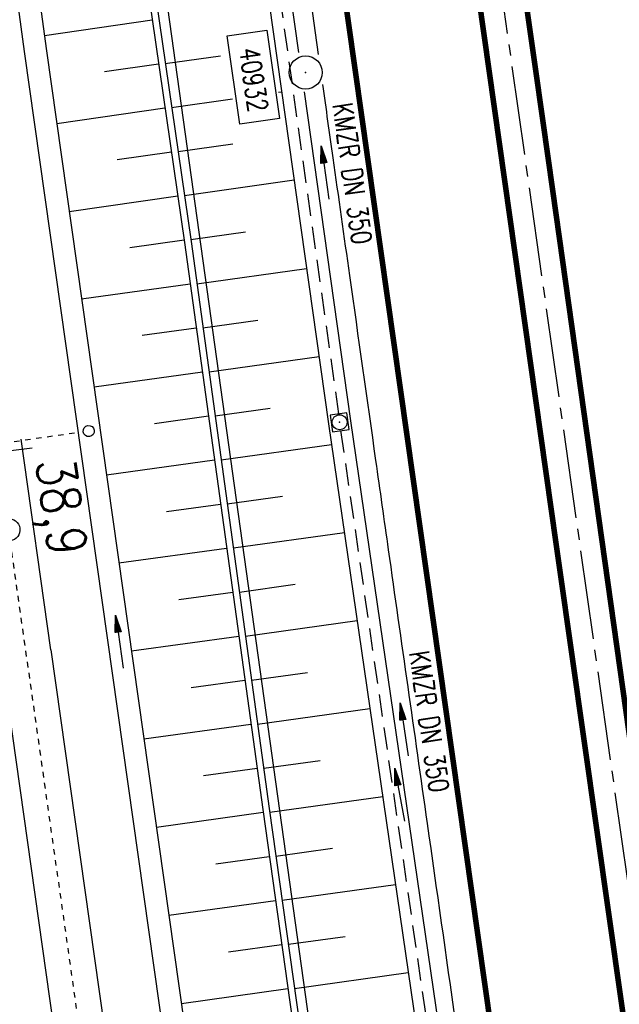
# Model space of a CAD drawing. Extents: x 446388 to 447135, y 445359 to 446567.
# Tile 34 of 80: x 446589 to 446643, y 445802 to 445891. Entities that reach past the tile are written whole.
import ezdxf
from ezdxf.enums import TextEntityAlignment as Align

# ---------------------------------------------------------------- set-up
doc = ezdxf.new("R2010")
doc.units = 0
doc.header["$LTSCALE"] = 2
doc.header["$MEASUREMENT"] = 0
for name, pattern in [('ACAD_ISO10W100W', [0.5, 0.25, -0.25]), ('ACHSE', [5.5, 4, -0.5, 0.5, -0.5]), ('AUSGEZOGEN', [0]), ('GESTRICH-X2', [1.5, 1, -0.5]), ('STRICHLINIEX2', [0.5, 0.25, -0.25])]:
    doc.linetypes.add(name, pattern=pattern)
doc.layers.get('0').update_dxf_attribs({"linetype": 'AUSGEZOGEN'})
for name, color, linetype in [('202-GRENZL-BAB', 7, 'AUSGEZOGEN'), ('ACHSETOP', 250, 'ACHSE'), ('BOESCHG', 250, 'AUSGEZOGEN'), ('DB-Bahnachse', 7, 'CONTINUOUS'), ('DB-Durchlässe', 15, 'CONTINUOUS'), ('DB-Gleisachse', 7, 'CONTINUOUS'), ('DB-RRB_41-201d', 15, 'CONTINUOUS'), ('FBRTOP', 250, 'AUSGEZOGEN'), ('KANAL', 7, 'GESTRICH-X2'), ('MULDE', 250, 'AUSGEZOGEN'), ('PFEIL', 7, 'CONTINUOUS'), ('PFEILTOP', 200, 'AUSGEZOGEN'), ('PP', 7, 'AUSGEZOGEN'), ('SCHSYMBOL', 200, 'AUSGEZOGEN'), ('TEXTO', 4, 'CONTINUOUS')]:
    doc.layers.add(name, color=color, linetype=linetype)
doc.styles.add('ROMANS', font='romans.shx', dxfattribs={"width": 0.8})

# ---------------------------------------------------------------- blocks, each defined once
blk = doc.blocks.new('20')
blk.add_lwpolyline([(-0.7540238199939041, -0.7510624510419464), (0.7541923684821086, -0.7510624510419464), (0.7541923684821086, 0.7497802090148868), (-0.7540238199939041, 0.7497802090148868)], close=True)
blk.add_circle((0, 0), 0.675503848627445)
blk.add_point((0, 0))
blk = doc.blocks.new('PP')
at = {"color": 0}
blk.add_circle((0, -0.0058763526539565), 1.493420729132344, dxfattribs=at)
blk.add_point((0, 0), dxfattribs=at)
blk = doc.blocks.new('PFEIL2')
at = {"color": 0}
for p, q in [((0.8796887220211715, 0.0024565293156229), (-2.401395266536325, -0.0115320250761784)), ((0.8808543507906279, -0.2709205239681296), (0.8785230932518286, 0.2758335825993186)), ((0.8785230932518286, 0.2758335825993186), (2.429089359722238, 0.0090619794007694)), ((0.9110887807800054, 0.2702307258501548), (0.8785706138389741, 0.2646884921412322)), ((0.9651190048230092, 0.2609349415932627), (0.8786494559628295, 0.2461975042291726)), ((1.01914922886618, 0.2516391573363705), (0.8787282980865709, 0.2277065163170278)), ((1.073179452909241, 0.24234337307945), (0.8788071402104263, 0.2092155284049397)), ((1.127209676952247, 0.2330475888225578), (0.8788859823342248, 0.1907245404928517)), ((1.181239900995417, 0.2237518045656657), (0.8789648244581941, 0.1722335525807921)), ((1.235270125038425, 0.2144560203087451), (0.8790436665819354, 0.1537425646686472)), ((1.289300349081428, 0.2051602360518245), (0.8791225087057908, 0.1352515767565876)), ((1.34333057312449, 0.195864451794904), (0.8792013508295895, 0.1167605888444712)), ((1.397360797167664, 0.1865686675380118), (0.8792801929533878, 0.0982696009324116)), ((1.451391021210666, 0.1772728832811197), (0.8793590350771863, 0.0797786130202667)), ((1.505421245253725, 0.1679770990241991), (0.8794378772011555, 0.0612876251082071)), ((1.559451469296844, 0.1586813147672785), (0.8795167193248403, 0.0427966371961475)), ((1.613481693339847, 0.1493855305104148), (0.8795955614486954, 0.024305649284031)), ((1.66751191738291, 0.140089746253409), (0.8796744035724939, 0.005814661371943)), ((1.721542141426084, 0.1307939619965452), (0.8797532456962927, -0.0126763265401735)), ((1.775572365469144, 0.1214981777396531), (0.8798320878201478, -0.0311673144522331)), ((1.82960258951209, 0.1122023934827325), (0.8799109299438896, -0.0496583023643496)), ((1.883632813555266, 0.1029066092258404), (0.8799897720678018, -0.0681492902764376)), ((1.937663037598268, 0.0936108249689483), (0.8800686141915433, -0.08664027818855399)), ((1.991693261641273, 0.0843150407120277), (0.8801474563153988, -0.105131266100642)), ((2.045723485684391, 0.0750192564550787), (0.8802262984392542, -0.1236222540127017)), ((2.099753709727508, 0.0657234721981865), (0.8803051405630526, -0.1421132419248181)), ((2.153783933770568, 0.056427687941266), (0.8803839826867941, -0.1606042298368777)), ((2.207814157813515, 0.0471319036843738), (0.8804628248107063, -0.1790952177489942)), ((2.261844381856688, 0.0378361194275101), (0.8805416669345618, -0.1975862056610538)), ((2.31587460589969, 0.0285403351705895), (0.8806205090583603, -0.2160771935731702)), ((2.36990482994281, 0.0192445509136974), (0.8806993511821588, -0.2345681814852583)), ((2.423935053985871, 0.009948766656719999), (0.8807781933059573, -0.2530591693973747)), ((2.429089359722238, 0.0090619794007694), (0.8808543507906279, -0.2709205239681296))]:
    blk.add_line(p, q, dxfattribs=at)

msp = doc.modelspace()

# ---------------------------------------------------------------- linework, layer by layer
at = {"layer": '202-GRENZL-BAB', "flags": 128}
msp.add_lwpolyline([(446598.0932822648, 445919.7672984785), (446640.7165166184, 445614.0030132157)], dxfattribs=at)
at = {"layer": 'ACHSETOP'}
msp.add_lwpolyline([(446545.2282277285, 446505.5007569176), (446552.414, 446454.803), (446566.447, 446355.792), (446583.989, 446232.029), (446601.53, 446108.266), (446619.072, 445984.503), (446643.63, 445811.235), (446657.6629999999, 445712.224), (446689.238, 445489.451), (446703.271, 445390.44), (446704.5051978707, 445381.7321656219)], dxfattribs=at)
at = {"layer": 'BOESCHG'}
for p, q in [((446590.9220467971, 445889.2963796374), (446600.623084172, 445890.699896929)), ((446601.794243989, 445886.7492134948), (446606.7452383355, 445887.4669443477)), ((446596.3357927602, 445886.0379782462), (446601.1958292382, 445886.7411138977)), ((446602.3681132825, 445882.7905932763), (446607.8392108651, 445883.5837219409)), ((446611.9851498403, 445884.1847463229), (446612.2561144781, 445884.2240272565)), ((446592.0362754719, 445881.3742907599), (446601.7685743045, 445882.7823308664)), ((446602.9419825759, 445878.8319730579), (446607.8789894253, 445879.5476761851)), ((446597.4690570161, 445878.1186433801), (446602.3413193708, 445878.8235478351)), ((446603.5158518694, 445874.8733528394), (446613.3758780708, 445876.3027313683)), ((446593.157313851, 445873.4531870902), (446602.914064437, 445874.8647648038)), ((446604.0897211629, 445870.9147326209), (446609.0127405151, 445871.6284080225)), ((446598.6023212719, 445870.1993085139), (446603.4868095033, 445870.9059817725)), ((446604.6370666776, 445866.9523690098), (446614.5053757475, 445868.3125758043)), ((446594.2690756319, 445865.5976305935), (446604.034624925, 445866.9436705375)), ((446605.1832461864, 445862.989833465), (446610.1242517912, 445863.6708811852)), ((446599.7051995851, 445862.3091032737), (446604.5808033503, 445862.9811348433)), ((446605.7294256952, 445859.0272979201), (446615.6251390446, 445860.3912820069)), ((446595.3901160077, 445857.6765128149), (446605.1269817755, 445859.0185991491)), ((446606.2756052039, 445855.0647623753), (446611.2303129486, 445855.7476987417)), ((446600.8118981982, 445854.3860086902), (446605.6731602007, 445855.0560634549)), ((446606.8217847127, 445851.1022268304), (446616.751685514, 445852.4709231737)), ((446596.5111563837, 445849.7553950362), (446606.2193386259, 445851.0935277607)), ((446601.9185968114, 445846.4629141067), (446606.7655170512, 445847.1309920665)), ((446607.3679642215, 445847.1396912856), (446612.3469365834, 445847.8259721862)), ((446607.9141437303, 445843.1771557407), (446617.9001323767, 445844.5535829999)), ((446597.6321967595, 445841.8342772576), (446607.3116954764, 445843.1684563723)), ((446603.0252954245, 445838.5398195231), (446607.8578739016, 445839.2059206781)), ((446608.4603232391, 445839.2146201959), (446613.4673395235, 445839.9047665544)), ((446609.0065027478, 445835.252084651), (446619.0485792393, 445836.6362428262)), ((446598.7532371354, 445833.9131594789), (446608.4040523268, 445835.2433849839)), ((446604.1319940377, 445830.6167249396), (446608.9502307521, 445831.2808492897)), ((446609.5526822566, 445831.2895491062), (446614.5877424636, 445831.9835609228)), ((446610.0988617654, 445827.3270135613), (446620.1970261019, 445828.7189026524)), ((446599.8742775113, 445825.9920417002), (446609.4964091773, 445827.3183135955)), ((446610.6450412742, 445823.3644780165), (446615.7081454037, 445824.062355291)), ((446605.2386926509, 445822.6936303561), (446610.0425876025, 445823.3557779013)), ((446611.1920444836, 445819.4020545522), (446621.3418441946, 445820.8265790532)), ((446600.9986650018, 445818.0472736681), (446610.5894092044, 445819.3933341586)), ((446611.7479956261, 445815.4408781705), (446616.8320274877, 445816.1544220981)), ((446606.3522710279, 445814.75944792), (446611.1453601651, 445815.4321577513)), ((446612.3039467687, 445811.4797017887), (446622.4902745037, 445812.9093529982)), ((446602.1196987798, 445810.1262025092), (446611.7013111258, 445811.4709813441)), ((446612.8598979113, 445807.5185254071), (446617.9621937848, 445808.234632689)), ((446607.4687388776, 445806.8377359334), (446612.2572620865, 445807.5098049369)), ((446613.4158490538, 445803.5573490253), (446623.6387048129, 445804.9921269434)), ((446603.2407325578, 445802.2051313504), (446612.8132130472, 445803.5486285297))]:
    msp.add_line(p, q, dxfattribs=at)
at = {"layer": 'BOESCHG', "flags": 128}
for points in [[(446598.3311142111, 445906.5348858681), (446603.5210912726, 445870.66204412), (446610.5518098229, 445819.6540366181), (446616.0779117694, 445780.280303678), (446621.0697979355, 445743.9861229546), (446626.521235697, 445707.170057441), (446633.3048838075, 445658.8453945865), (446636.4770291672, 445639.685997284)], [(446598.9258871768, 445906.5424580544), (446604.1148965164, 445870.748040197), (446611.1461901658, 445819.7359634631), (446616.6720882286, 445780.3636963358), (446621.664202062, 445744.0678770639), (446627.1147642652, 445707.2579428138), (446634.0968849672, 445658.9582284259), (446637.0694596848, 445639.7809527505)]]:
    msp.add_lwpolyline(points, dxfattribs=at)
at = {"layer": 'DB-Bahnachse', "linetype": 'ACAD_ISO10W100W'}
msp.add_line((446587.8271446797, 445843.8130518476), (446601.4443609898, 445747.7721900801), dxfattribs=at)
at = {"layer": 'DB-Bahnachse', "linetype": 'Continuous'}
msp.add_ellipse((446587.730668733, 445844.8083871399), major_axis=(0.7071067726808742, 0.7071067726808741), ratio=0.9999999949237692, start_param=4.066812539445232, end_param=10.34999784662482, dxfattribs=at)
at = {"layer": 'DB-Durchlässe', "linetype": 'STRICHLINIEX2'}
msp.add_line((446574.3349921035, 445850.7863442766), (446593.9501713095, 445853.5784148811), dxfattribs=at)
at = {"layer": 'DB-Durchlässe', "linetype": 'Continuous'}
msp.add_line((446589.8108787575, 445852.1604622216), (446585.844262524, 445851.6447526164), dxfattribs=at)
at = {"layer": 'DB-Gleisachse', "linetype": 'Continuous'}
for p, q in [((446588.8005486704, 445852.978190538), (446591.4888933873, 445834.0117352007)), ((446591.4899477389, 445834.0118846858), (446621.8794040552, 445619.6683048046)), ((446587.0235537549, 445833.4574382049), (446617.4239614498, 445619.0366158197))]:
    msp.add_line(p, q, dxfattribs=at)
at = {"layer": 'DB-RRB_41-201d', "linetype": 'Continuous'}
msp.add_ellipse((446594.913242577, 445853.693870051), major_axis=(0.3535533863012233, 0.3535533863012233), ratio=0.9999999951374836, start_param=4.066812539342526, end_param=10.34999784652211, dxfattribs=at)
at = {"layer": 'FBRTOP'}
for points in [[(446576.449, 446163.7279999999, -0.0001317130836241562), (446578.3434032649, 446150.3840606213, -0.0001570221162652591), (446579.926, 446139.19, -0.0005090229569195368), (446581.8891302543, 446125.1696231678, 0.0006575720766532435), (446583.412, 446114.317, 5.936133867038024e-05), (446585.1702453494, 446101.9162259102, 6.089912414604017e-05), (446586.887, 446089.829, 6.977791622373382e-07), (446588.956703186, 446075.2696380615, 9.802679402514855e-07), (446590.43, 446064.906, 8.395429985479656e-06), (446592.183, 446052.5765, -6.822311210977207e-06), (446593.936, 446040.247, -0.0004195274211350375), (446595.4059863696, 446029.8443984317, 0.0003077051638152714), (446597.407, 446015.661, 0.0003868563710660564), (446598.7009018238, 446006.5808881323, -0.0002254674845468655), (446600.926, 445991.002, -0.0001194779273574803), (446601.2349074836, 445988.828491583, -0.0001442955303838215)], [(446562.0600047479, 446507.8863977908), (446569.2457696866, 446457.1886926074, -2.336250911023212e-06), (446576.2622764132, 446407.6831451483, 1.230635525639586e-06), (446583.2787831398, 446358.1775976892, 2.160666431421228e-06), (446592.0497750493, 446296.2961547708, -1.826915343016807e-06), (446600.8207669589, 446234.4147118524, -2.133504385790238e-06), (446609.591276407, 446172.5331451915, 2.553164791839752e-06), (446618.3617858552, 446110.6515785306, 1.407254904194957e-06), (446627.1327764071, 446048.7701451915, -1.529541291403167e-06), (446635.9037669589, 445986.8887118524, -3.719295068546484e-07), (446649.1676864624, 445893.3060302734, -4.367953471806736e-07), (446660.4617773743, 445813.6206383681), (446674.4947831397, 445714.6095976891, 1.153891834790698e-06), (446678.7922363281, 445684.2890625, 5.587052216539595e-07), (446687.6679643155, 445621.668058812)], [(446601.8445323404, 445984.517039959, -1.979163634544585e-05), (446601.8952615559, 445984.1569336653, -0.0001442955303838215), (446604.404, 445966.306, -0.003821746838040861), (446605.812127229, 445955.6752825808, 0.00559334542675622), (446606.8, 445948.415, 0.007331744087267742), (446607.3625599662, 445944.9529337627, -0.008027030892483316), (446607.872, 445941.79, -0.0006086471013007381), (446608.9447331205, 445934.3089823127, -0.0002643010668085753), (446611.385, 445917.077, -9.212729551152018e-06), (446614.1849042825, 445897.2272243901, 3.753013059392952e-05), (446614.873, 445892.351, 9.849828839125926e-07), (446615.5468284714, 445887.5785382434, 3.863485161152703e-06)], [(446615.9269409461, 445884.8864111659, 1.365095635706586e-06), (446616.8608531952, 445878.2722091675, 3.863485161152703e-06), (446618.356, 445867.684, 2.184585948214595e-05), (446620.7060956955, 445851.0474619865, 4.520046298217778e-05), (446621.843, 445843.007, 0.0002832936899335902), (446623.592, 445830.696, -0.0001140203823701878), (446625.341, 445818.385, -2.371343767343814e-05), (446627.8737533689, 445800.521920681, -6.24057756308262e-05), (446628.835, 445793.734, -3.045293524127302e-05), (446630.5805, 445781.3915, 1.63673068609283e-05), (446632.326, 445769.049, 1.148007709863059e-05), (446633.7410020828, 445759.0474815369, 7.82696858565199e-06), (446635.817, 445744.378, 0.0002023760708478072), (446637.566, 445732.0564999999, -0.0002978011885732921), (446639.315, 445719.735, -0.0002110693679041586), (446641.0405, 445707.4895, 8.38977786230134e-05), (446642.766, 445695.244, 3.580953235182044e-05), (446644.8987829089, 445680.1342844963, 5.540626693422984e-05), (446646.279, 445670.369), (446649.785, 445645.696, 0.000223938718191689), (446650.9009930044, 445637.8675692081, 0.0001099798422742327), (446653.184, 445621.929)]]:
    msp.add_lwpolyline(points, format="xyb", dxfattribs=at)
at = {"layer": 'FBRTOP', "const_width": 0.5}
for points in [[(446559.0896911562, 446507.4654023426), (446566.275457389, 446456.7676880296, -2.336249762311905e-06), (446573.2919629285, 446407.2621489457, 1.230635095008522e-06), (446580.3084684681, 446357.7566098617, 2.160667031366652e-06), (446589.0794618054, 446295.8751568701, -1.826915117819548e-06), (446597.8504551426, 446233.9937038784, -2.133503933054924e-06), (446606.6209629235, 446172.1121489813, 2.553164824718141e-06), (446615.3914707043, 446110.2305940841, 1.407255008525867e-06), (446624.1624629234, 446048.3491489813, -1.529541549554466e-06), (446632.9334551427, 445986.4677038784, -3.128866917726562e-07), (446646.1973876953, 445892.8850097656, -3.674553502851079e-07), (446657.49146372, 445813.1996433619), (446671.524468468, 445714.1886098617, 1.764377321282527e-06), (446687.3119641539, 445602.8021403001, -1.764376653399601e-06), (446703.0994598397, 445491.4156707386), (446717.1324684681, 445392.4046098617, 5.907165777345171e-07), (446718.3666505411, 445383.6968095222, 3.759103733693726e-07)], [(446531.3667643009, 446503.5361114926), (446538.552542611, 446452.8383119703, -2.336241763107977e-06), (446545.5690370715, 446403.3328510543, 1.230633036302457e-06), (446552.5855315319, 446353.8273901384, 2.160668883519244e-06), (446561.3565381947, 446291.9458431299, -1.826918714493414e-06), (446570.1275448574, 446230.0642961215, -2.133501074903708e-06), (446578.8980370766, 446168.1828510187, 2.553162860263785e-06), (446587.6685292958, 446106.3014059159, 1.407257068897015e-06), (446596.4395370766, 446044.4198510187, -1.529540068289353e-06), (446605.2105448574, 445982.5382961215, -3.327993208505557e-07), (446618.4744873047, 445888.9555053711, -3.908413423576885e-07), (446629.76853628, 445809.2703566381), (446643.8015315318, 445710.2593901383, 1.764378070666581e-06), (446659.5890358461, 445598.8728596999, -1.764377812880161e-06), (446675.3765401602, 445487.4863292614), (446689.4095315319, 445388.4753901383, 5.613166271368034e-07), (446690.6437231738, 445379.7675185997, 3.572012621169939e-07)]]:
    msp.add_lwpolyline(points, format="xyb", dxfattribs=at)
at = {"layer": 'FBRTOP', "const_width": 0.5, "flags": 128}
msp.add_lwpolyline([(446543.1123484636, 446505.2008641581), (446545.748, 446486.556), (446552.8579999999, 446436.779), (446559.823, 446387.724), (446566.885, 446338.1079999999), (446573.771, 446289.635), (446580.746, 446240.241), (446587.914, 446189.717), (446594.854, 446140.825), (446601.7279999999, 446092.1029999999), (446608.815, 446042.03), (446615.846, 445992.42), (446622.77, 445943.678), (446629.777, 445894.145), (446636.7720000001, 445844.7), (446643.697, 445796.011), (446650.718, 445746.153), (446654.062, 445722.676), (446657.67, 445696.946), (446664.652, 445647.751), (446669.823, 445611.375), (446669.8529999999, 445611.112)], dxfattribs=at)
msp.add_lwpolyline([(446630.289, 445919.886, -0.0001981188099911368), (446634.9956640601, 445886.8801105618, -0.0003961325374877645), (446637.33, 445870.37, -1.553143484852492e-05), (446643.9769716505, 445823.0769451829, 0.0003066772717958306), (446644.315, 445820.682, 0.0003753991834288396), (446647.970079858, 445795.0384376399, -0.0004115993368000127), (446651.302, 445771.65, -6.279507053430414e-05), (446654.7155, 445747.525, 0.0001313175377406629), (446658.129, 445723.4, 4.169272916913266e-06), (446661.9738764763, 445696.2792167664, 4.886243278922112e-06), (446665.255, 445673.138), (446672.275, 445623.645, 0.0001472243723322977), (446672.5521514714, 445621.6951346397, 2.866767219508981e-05), (446673.979, 445611.682)], format="xyb", dxfattribs=at)
at = {"layer": 'KANAL'}
for p, q in [((446609.5629999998, 445910.688), (446617.3749999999, 445855.2189999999)), ((446617.5629999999, 445853.7499999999), (446625.4999999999, 445799.125))]:
    msp.add_line(p, q, dxfattribs=at)
at = {"layer": 'MULDE', "flags": 128}
for points in [[(446589.9094164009, 445921.3370372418), (446586.6871919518, 445905.6362735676), (446589.1014629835, 445887.8387239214), (446623.6128667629, 445643.9858708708)], [(446608.4561933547, 445911.3232712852), (446608.6354154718, 445909.8371373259), (446616.4800974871, 445854.3432386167), (446624.6176600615, 445798.2432542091), (446632.2638358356, 445741.6679536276), (446640.5145333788, 445685.8202320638), (446647.3160726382, 445638.8752163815), (446648.3228228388, 445629.9524303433), (446648.5077041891, 445628.6350244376)]]:
    msp.add_lwpolyline(points, dxfattribs=at)
at = {"layer": 'MULDE'}
for points in [[(446610.4418066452, 445911.5627287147), (446610.6185845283, 445910.0968626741), (446613.7759529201, 445887.7613898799)], [(446588.7148080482, 445905.5677264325), (446591.0825370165, 445888.1132760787), (446626.5253619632, 445637.6791286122)], [(446614.2754323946, 445884.2280327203), (446618.4599025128, 445854.6267613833), (446626.5983399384, 445798.520745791), (446634.2441641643, 445741.9480463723), (446642.4934666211, 445686.1097679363), (446649.2999273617, 445639.1307836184), (446650.3071771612, 445630.2035696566), (446650.4882958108, 445628.9129755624)]]:
    msp.add_lwpolyline(points, dxfattribs=at)
at = {"layer": 'PP', "flags": 128}
msp.add_lwpolyline([(446607.356742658, 445889.2442839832), (446610.9201920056, 445889.7559760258), (446612.0623617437, 445881.8018480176), (446608.498912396, 445881.290155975)], close=True, dxfattribs=at)

# ---------------------------------------------------------------- block references
at = {"layer": 'PFEIL'}
for p, rotation in [((446616.1655187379, 445876.9384559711), 98.01590000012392), ((446623.280627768, 445826.8406873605), 98.2533999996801)]:
    msp.add_blockref('PFEIL2', p, dxfattribs=dict(at, rotation=rotation))
at = {"layer": 'PFEILTOP'}
for p, rotation in [((446597.6680279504, 445834.7320506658), 97.81692412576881), ((446622.8679501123, 445820.962161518), 99.86774422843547)]:
    msp.add_blockref('PFEIL2', p, dxfattribs=dict(at, rotation=rotation))
at = {"layer": 'PP'}
msp.add_blockref('PP', (446614.415, 445885.958), dxfattribs=at)
at = {"layer": 'SCHSYMBOL', "rotation": 278.0671}
msp.add_blockref('20', (446617.47, 445854.485), dxfattribs=at)

# ---------------------------------------------------------------- texts
at = {"layer": 'DB-Bahnachse', "linetype": 'Continuous', "style": 'ROMANS', "oblique": 359.9999992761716, "width": 0.8333999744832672}
msp.add_text('38,9', height=3.499999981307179, rotation=278.0111937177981, dxfattribs=at).set_placement((446590.1436963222, 445850.9861241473))
at = {"layer": 'PP', "style": 'ROMANS', "width": 0.75}
msp.add_text('40932', height=1.8, rotation=278.1715055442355, dxfattribs=at).set_placement((446609.2618517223, 445882.3089413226), align=Align.RIGHT)
at = {"layer": 'TEXTO', "style": 'ROMANS', "width": 0.75}
for rotation, p in [(278.015900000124, (446617.7119223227, 445876.7466154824)), (278.25339999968, (446624.6354248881, 445827.4322839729))]:
    msp.add_text('KMZR DN 350', height=1.8, rotation=rotation, dxfattribs=at).set_placement(p, align=Align.CENTER)

doc.saveas('drawing.dxf')
